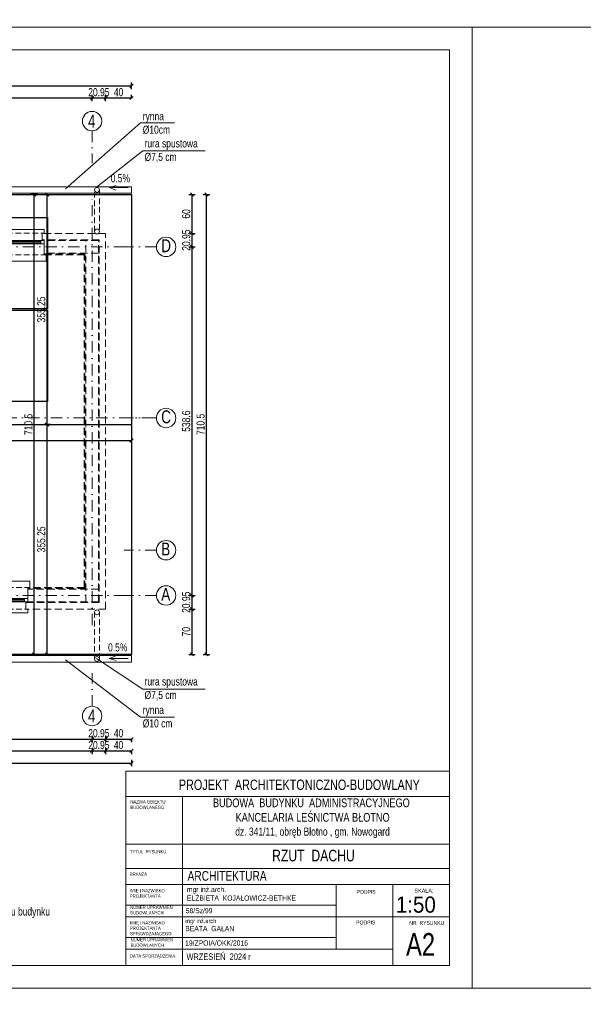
# Model space of a CAD drawing. Header units: inches. Extents: x 53031 to 98566, y -51777 to -15616.
# Tile 9 of 45: x 54432 to 55303, y -19297 to -17776. Entities that reach past the tile are written whole.
import ezdxf
from ezdxf.enums import TextEntityAlignment as Align

# ---------------------------------------------------------------- set-up
doc = ezdxf.new("R2010")
doc.units = ezdxf.units.IN
doc.header["$MEASUREMENT"] = 0
doc.linetypes.add('DASHDOT', pattern=[1, 0.5, -0.25, 0, -0.25])
doc.linetypes.add('HIDDEN', pattern=[0.375, 0.25, -0.125])
doc.layers.get('0').update_dxf_attribs({"lineweight": 0})
doc.layers.get('Defpoints').update_dxf_attribs({"lineweight": 0})
for name, color, linetype, lineweight in [('A--tabelka rysunku', 7, 'Continuous', 0), ('A8a-opisy dodatkowe', 33, 'Continuous', 0), ('p--dach', 2, 'Continuous', 30), ('p--dach-rura spustowa', 2, 'Continuous', 0), ('p--dach-rynna', 42, 'Continuous', 0), ('p--dach-ściana przer.', 251, 'Continuous', 0), ('p--fotowoltaika', 2, 'Continuous', 30), ('p--opisy dodatkowe', 62, 'Continuous', 0), ('p--osie konstr', 11, 'DASHDOT', 15), ('p--osie konstr.-NR', 1, 'DASHDOT', 15), ('p--wymiary-1-50', 5, 'Continuous', 0)]:
    doc.layers.add(name, color=color, linetype=linetype, lineweight=lineweight)
doc.styles.add('1-50', font='arial.ttf', dxfattribs={"width": 0.75, "height": 12.5})
doc.styles.add('1-500', font='arial.ttf', dxfattribs={"width": 0.75, "height": 1.25})
doc.styles.add('Arial narrow', font='arial.ttf', dxfattribs={"width": 0.75})
doc.styles.get("Standard").update_dxf_attribs({"font": 'arial.ttf', "width": 0.75})
doc.styles.add('STYL-1', font='arial.ttf', dxfattribs={"width": 0.75})
doc.dimstyles.new('1-50', dxfattribs={"dimtxt": 12.5, "dimasz": 5, "dimexe": 5, "dimexo": 5, "dimgap": 0.09, "dimtad": 0, "dimdsep": 46, "dimtxsty": '1-50', "dimblk": 'OBLIQUE', "dimcen": 0.09, "dimadec": 0, "dimazin": 0, "dimtfac": 1, "dimtdec": 4, "dimtix": 1, "dimtmove": 2, "dimatfit": 3, "dimldrblk": 'OBLIQUE', "dimfxl": 5, "dimfxlon": 1, "dimtvp": 0.7, "dimtolj": 1, "dimtzin": 0, "dimarcsym": 0})

# ---------------------------------------------------------------- blocks, each defined once
blk = doc.blocks.new('strzałka')
for q in [(-19.4, 4.1), (0, 0), (-18.9, -3.2)]:
    blk.add_line((-29.3, 0), q)
blk = doc.blocks.new('okno-110-33.15')
at = {"linetype": 'Continuous', "ltscale": 35}
for p, q in [((0, 39.2), (110, 39.2)), ((-3, -10), (113, -10))]:
    blk.add_line(p, q, dxfattribs=at)
for p, q in [((0, 39.2), (0, 33.2)), ((3, 33.2), (3, 22)), ((107, 22), (107, 33.2)), ((110, 33.2), (110, 39.2)), ((5, 22), (0, 22)), ((0, 22), (0, 17)), ((0, 22), (0, 0)), ((0, 17), (5, 17)), ((105, 22), (5, 22)), ((5, 17), (5, 22)), ((5, 20.6), (105, 20.6)), ((5, 18.5), (105, 18.5)), ((5, 17), (105, 17)), ((110, 22), (105, 22)), ((105, 22), (105, 17)), ((105, 17), (110, 17)), ((110, 0), (110, 22)), ((110, 17), (110, 22)), ((-3, 0), (-3, -10)), ((0, 0), (-3, 0)), ((110, 0), (113, 0)), ((113, 0), (113, -10))]:
    blk.add_line(p, q)
at = {"linetype": 'HIDDEN', "ltscale": 35}
for p, q in [((0, 33.2), (110, 33.2)), ((0, 0), (110, 0))]:
    blk.add_line(p, q, dxfattribs=at)
blk = doc.blocks.new('_OBLIQUE')
at = {"color": 0, "linetype": 'ByBlock', "lineweight": -2}
for p, q in [((-0.5, -0.5), (0.5, 0.5)), ((0, 0), (0, 0))]:
    blk.add_line(p, q, dxfattribs=at)
blk = doc.blocks.new('*D1181')
at = {"layer": 'Defpoints', "color": 0}
for p in [(54235.6, -18873.4), (54543.6, -18873.4), (54543.6, -18887.5)]:
    blk.add_point(p, dxfattribs=at)
at = {"layer": 'p--wymiary-1-50', "color": 0, "lineweight": -2}
for p, q in [((54235.6, -18882.5), (54235.6, -18892.5)), ((54235.6, -18887.5), (54543.6, -18887.5)), ((54543.6, -18882.5), (54543.6, -18892.5))]:
    blk.add_line(p, q, dxfattribs=at)
at = {"layer": 'p--wymiary-1-50', "color": 0, "lineweight": -2, "xscale": 5, "yscale": 5, "zscale": 5, "rotation": 180}
blk.add_blockref('_OBLIQUE', (54235.6, -18887.5), dxfattribs=at)
at = {"layer": 'p--wymiary-1-50', "color": 0, "lineweight": -2, "xscale": 5, "yscale": 5, "zscale": 5}
blk.add_blockref('_OBLIQUE', (54543.6, -18887.5), dxfattribs=at)
at = {"layer": 'p--wymiary-1-50', "color": 0, "insert": (54389.6, -18878.6), "char_height": 12.5, "attachment_point": 5, "style": '1-50'}
blk.add_mtext('\\A1;308', dxfattribs=at)
blk = doc.blocks.new('*D1182')
at = {"layer": 'Defpoints', "color": 0}
for p in [(53603, -18882.5), (54543.6, -18882.5), (54543.6, -18905.9)]:
    blk.add_point(p, dxfattribs=at)
at = {"layer": 'p--wymiary-1-50', "color": 0, "lineweight": -2}
for p, q in [((53603, -18900.9), (53603, -18910.9)), ((53603, -18905.9), (54543.6, -18905.9)), ((54543.6, -18900.9), (54543.6, -18910.9))]:
    blk.add_line(p, q, dxfattribs=at)
at = {"layer": 'p--wymiary-1-50', "color": 0, "lineweight": -2, "xscale": 5, "yscale": 5, "zscale": 5, "rotation": 180}
blk.add_blockref('_OBLIQUE', (53603, -18905.9), dxfattribs=at)
at = {"layer": 'p--wymiary-1-50', "color": 0, "lineweight": -2, "xscale": 5, "yscale": 5, "zscale": 5}
blk.add_blockref('_OBLIQUE', (54543.6, -18905.9), dxfattribs=at)
at = {"layer": 'p--wymiary-1-50', "color": 0, "insert": (54073.3, -18896.9), "char_height": 12.5, "attachment_point": 5, "style": '1-50'}
blk.add_mtext('\\A1;940.6', dxfattribs=at)
blk = doc.blocks.new('*D1185')
at = {"layer": 'Defpoints', "color": 0}
for p in [(54543.6, -18894.6), (54564.6, -18894.6), (54564.6, -18905.9)]:
    blk.add_point(p, dxfattribs=at)
at = {"layer": 'p--wymiary-1-50', "color": 0, "lineweight": -2}
for p, q in [((54543.6, -18900.9), (54543.6, -18910.9)), ((54543.6, -18905.9), (54564.6, -18905.9)), ((54564.6, -18900.9), (54564.6, -18910.9))]:
    blk.add_line(p, q, dxfattribs=at)
at = {"layer": 'p--wymiary-1-50', "color": 0, "lineweight": -2, "xscale": 5, "yscale": 5, "zscale": 5}
blk.add_blockref('_OBLIQUE', (54543.6, -18905.9), dxfattribs=at)
at = {"layer": 'p--wymiary-1-50', "color": 0, "lineweight": -2, "xscale": 5, "yscale": 5, "zscale": 5, "rotation": 180}
blk.add_blockref('_OBLIQUE', (54564.6, -18905.9), dxfattribs=at)
at = {"layer": 'p--wymiary-1-50', "color": 0, "insert": (54554.1, -18896.9), "char_height": 12.5, "attachment_point": 5, "style": '1-50'}
blk.add_mtext('\\A1;20.95', dxfattribs=at)
blk = doc.blocks.new('*D1186')
at = {"layer": 'Defpoints', "color": 0}
for p in [(54543.6, -18876.2), (54564.6, -18876.2), (54564.6, -18887.5)]:
    blk.add_point(p, dxfattribs=at)
at = {"layer": 'p--wymiary-1-50', "color": 0, "lineweight": -2}
for p, q in [((54543.6, -18882.5), (54543.6, -18892.5)), ((54543.6, -18887.5), (54564.6, -18887.5)), ((54564.6, -18882.5), (54564.6, -18892.5))]:
    blk.add_line(p, q, dxfattribs=at)
at = {"layer": 'p--wymiary-1-50', "color": 0, "lineweight": -2, "xscale": 5, "yscale": 5, "zscale": 5}
blk.add_blockref('_OBLIQUE', (54543.6, -18887.5), dxfattribs=at)
at = {"layer": 'p--wymiary-1-50', "color": 0, "lineweight": -2, "xscale": 5, "yscale": 5, "zscale": 5, "rotation": 180}
blk.add_blockref('_OBLIQUE', (54564.6, -18887.5), dxfattribs=at)
at = {"layer": 'p--wymiary-1-50', "color": 0, "insert": (54554.1, -18878.6), "char_height": 12.5, "attachment_point": 5, "style": '1-50'}
blk.add_mtext('\\A1;20.95', dxfattribs=at)
blk = doc.blocks.new('*D1189')
at = {"layer": 'Defpoints', "color": 0}
for p in [(54564.6, -18882.5), (54604.6, -18882.5), (54604.6, -18887.5)]:
    blk.add_point(p, dxfattribs=at)
at = {"layer": 'p--wymiary-1-50', "color": 0, "lineweight": -2}
for p, q in [((54564.6, -18887.5), (54564.6, -18892.5)), ((54564.6, -18887.5), (54604.6, -18887.5)), ((54604.6, -18887.5), (54604.6, -18892.5))]:
    blk.add_line(p, q, dxfattribs=at)
at = {"layer": 'p--wymiary-1-50', "color": 0, "lineweight": -2, "xscale": 5, "yscale": 5, "zscale": 5, "rotation": 180}
blk.add_blockref('_OBLIQUE', (54564.6, -18887.5), dxfattribs=at)
at = {"layer": 'p--wymiary-1-50', "color": 0, "lineweight": -2, "xscale": 5, "yscale": 5, "zscale": 5}
blk.add_blockref('_OBLIQUE', (54604.6, -18887.5), dxfattribs=at)
at = {"layer": 'p--wymiary-1-50', "color": 0, "insert": (54584.6, -18878.6), "char_height": 12.5, "attachment_point": 5, "style": '1-50'}
blk.add_mtext('\\A1;40', dxfattribs=at)
blk = doc.blocks.new('*D1190')
at = {"layer": 'Defpoints', "color": 0}
for p in [(54564.6, -18900.9), (54604.6, -18900.9), (54604.6, -18905.9)]:
    blk.add_point(p, dxfattribs=at)
at = {"layer": 'p--wymiary-1-50', "color": 0, "lineweight": -2}
for p, q in [((54564.6, -18905.9), (54564.6, -18910.9)), ((54564.6, -18905.9), (54604.6, -18905.9)), ((54604.6, -18905.9), (54604.6, -18910.9))]:
    blk.add_line(p, q, dxfattribs=at)
at = {"layer": 'p--wymiary-1-50', "color": 0, "lineweight": -2, "xscale": 5, "yscale": 5, "zscale": 5, "rotation": 180}
blk.add_blockref('_OBLIQUE', (54564.6, -18905.9), dxfattribs=at)
at = {"layer": 'p--wymiary-1-50', "color": 0, "lineweight": -2, "xscale": 5, "yscale": 5, "zscale": 5}
blk.add_blockref('_OBLIQUE', (54604.6, -18905.9), dxfattribs=at)
at = {"layer": 'p--wymiary-1-50', "color": 0, "insert": (54584.6, -18896.9), "char_height": 12.5, "attachment_point": 5, "style": '1-50'}
blk.add_mtext('\\A1;40', dxfattribs=at)
blk = doc.blocks.new('*D1191')
at = {"layer": 'Defpoints', "color": 0}
for p in [(53542.1, -18910.9), (54604.6, -18910.9), (54604.6, -18924.6)]:
    blk.add_point(p, dxfattribs=at)
at = {"layer": 'p--wymiary-1-50', "color": 0, "lineweight": -2}
for p, q in [((53542.1, -18919.6), (53542.1, -18929.6)), ((53542.1, -18924.6), (54604.6, -18924.6)), ((54604.6, -18919.6), (54604.6, -18929.6))]:
    blk.add_line(p, q, dxfattribs=at)
at = {"layer": 'p--wymiary-1-50', "color": 0, "lineweight": -2, "xscale": 5, "yscale": 5, "zscale": 5, "rotation": 180}
blk.add_blockref('_OBLIQUE', (53542.1, -18924.6), dxfattribs=at)
at = {"layer": 'p--wymiary-1-50', "color": 0, "lineweight": -2, "xscale": 5, "yscale": 5, "zscale": 5}
blk.add_blockref('_OBLIQUE', (54604.6, -18924.6), dxfattribs=at)
at = {"layer": 'p--wymiary-1-50', "color": 0, "insert": (54073.3, -18915.6), "char_height": 12.5, "attachment_point": 5, "style": '1-50'}
blk.add_mtext('\\A1;1062.5', dxfattribs=at)
blk = doc.blocks.new('*D1192')
at = {"layer": 'Defpoints', "color": 0}
for p in [(53542.1, -18401.4), (54604.6, -18401.4), (54604.6, -18426.4)]:
    blk.add_point(p, dxfattribs=at)
at = {"layer": 'p--wymiary-1-50', "color": 0, "lineweight": -2}
for p, q in [((53542.1, -18421.4), (53542.1, -18431.4)), ((54604.6, -18421.4), (54604.6, -18431.4)), ((53542.1, -18426.4), (54604.6, -18426.4))]:
    blk.add_line(p, q, dxfattribs=at)
at = {"layer": 'p--wymiary-1-50', "color": 0, "lineweight": -2, "xscale": 5, "yscale": 5, "zscale": 5, "rotation": 180}
blk.add_blockref('_OBLIQUE', (53542.1, -18426.4), dxfattribs=at)
at = {"layer": 'p--wymiary-1-50', "color": 0, "lineweight": -2, "xscale": 5, "yscale": 5, "zscale": 5}
blk.add_blockref('_OBLIQUE', (54604.6, -18426.4), dxfattribs=at)
at = {"layer": 'p--wymiary-1-50', "color": 0, "insert": (54073.3, -18417.4), "char_height": 12.5, "attachment_point": 5, "style": '1-50'}
blk.add_mtext('\\A1;1062.5', dxfattribs=at)
blk = doc.blocks.new('*D1193')
at = {"layer": 'Defpoints', "color": 0}
for p in [(54454.2, -18046.2), (54604.6, -18046.2), (54604.6, -18756.7)]:
    blk.add_point(p, dxfattribs=at)
at = {"layer": 'p--wymiary-1-50', "color": 0, "lineweight": -2}
for p, q in [((54459.2, -18046.2), (54449.2, -18046.2)), ((54454.2, -18756.7), (54454.2, -18046.2)), ((54459.2, -18756.7), (54449.2, -18756.7))]:
    blk.add_line(p, q, dxfattribs=at)
at = {"layer": 'p--wymiary-1-50', "color": 0, "lineweight": -2, "xscale": 5, "yscale": 5, "zscale": 5}
for p, rotation in [((54454.2, -18046.2), 90), ((54454.2, -18756.7), 270)]:
    blk.add_blockref('_OBLIQUE', p, dxfattribs=dict(at, rotation=rotation))
at = {"layer": 'p--wymiary-1-50', "color": 0, "insert": (54445.3, -18401.4), "char_height": 12.5, "attachment_point": 5, "rotation": 90, "style": '1-50'}
blk.add_mtext('\\A1;710.5', dxfattribs=at)
blk = doc.blocks.new('*D1194')
at = {"layer": 'Defpoints', "color": 0}
for p in [(54474.1, -18401.4), (54480.7, -18401.4), (54480.7, -18756.7)]:
    blk.add_point(p, dxfattribs=at)
at = {"layer": 'p--wymiary-1-50', "color": 0, "lineweight": -2}
for p, q in [((54475.7, -18401.4), (54469.1, -18401.4)), ((54474.1, -18756.7), (54474.1, -18401.4)), ((54475.7, -18756.7), (54469.1, -18756.7))]:
    blk.add_line(p, q, dxfattribs=at)
at = {"layer": 'p--wymiary-1-50', "color": 0, "lineweight": -2, "xscale": 5, "yscale": 5, "zscale": 5}
for p, rotation in [((54474.1, -18401.4), 90), ((54474.1, -18756.7), 270)]:
    blk.add_blockref('_OBLIQUE', p, dxfattribs=dict(at, rotation=rotation))
at = {"layer": 'p--wymiary-1-50', "color": 0, "insert": (54465.2, -18579.1), "char_height": 12.5, "attachment_point": 5, "rotation": 90, "style": '1-50'}
blk.add_mtext('\\A1;355.25', dxfattribs=at)
blk = doc.blocks.new('*D1195')
at = {"layer": 'Defpoints', "color": 0}
for p in [(54469.1, -18046.2), (54474.1, -18046.2), (54604.6, -18401.4)]:
    blk.add_point(p, dxfattribs=at)
at = {"layer": 'p--wymiary-1-50', "color": 0, "lineweight": -2}
for p, q in [((54474.1, -18046.2), (54479.1, -18046.2)), ((54474.1, -18401.4), (54474.1, -18046.2)), ((54479.1, -18401.4), (54469.1, -18401.4))]:
    blk.add_line(p, q, dxfattribs=at)
at = {"layer": 'p--wymiary-1-50', "color": 0, "lineweight": -2, "xscale": 5, "yscale": 5, "zscale": 5}
for p, rotation in [((54474.1, -18046.2), 90), ((54474.1, -18401.4), 270)]:
    blk.add_blockref('_OBLIQUE', p, dxfattribs=dict(at, rotation=rotation))
at = {"layer": 'p--wymiary-1-50', "color": 0, "insert": (54465.2, -18223.8), "char_height": 12.5, "attachment_point": 5, "rotation": 90, "style": '1-50'}
blk.add_mtext('\\A1;355.25', dxfattribs=at)
blk = doc.blocks.new('*D1196')
at = {"layer": 'Defpoints', "color": 0}
for p in [(54543.6, -17897), (53603, -17920.4), (54543.6, -17920.4)]:
    blk.add_point(p, dxfattribs=at)
at = {"layer": 'p--wymiary-1-50', "color": 0, "lineweight": -2}
for p, q in [((53603, -17902), (53603, -17892)), ((53603, -17897), (54543.6, -17897)), ((54543.6, -17902), (54543.6, -17892))]:
    blk.add_line(p, q, dxfattribs=at)
at = {"layer": 'p--wymiary-1-50', "color": 0, "lineweight": -2, "xscale": 5, "yscale": 5, "zscale": 5, "rotation": 180}
blk.add_blockref('_OBLIQUE', (53603, -17897), dxfattribs=at)
at = {"layer": 'p--wymiary-1-50', "color": 0, "lineweight": -2, "xscale": 5, "yscale": 5, "zscale": 5}
blk.add_blockref('_OBLIQUE', (54543.6, -17897), dxfattribs=at)
at = {"layer": 'p--wymiary-1-50', "color": 0, "insert": (54073.3, -17888.1), "char_height": 12.5, "attachment_point": 5, "style": '1-50'}
blk.add_mtext('\\A1;940.6', dxfattribs=at)
blk = doc.blocks.new('*D1198')
at = {"layer": 'Defpoints', "color": 0}
for p in [(54564.6, -17897), (54543.6, -17908.3), (54564.6, -17908.3)]:
    blk.add_point(p, dxfattribs=at)
at = {"layer": 'p--wymiary-1-50', "color": 0, "lineweight": -2}
for p, q in [((54543.6, -17902), (54543.6, -17892)), ((54543.6, -17897), (54564.6, -17897)), ((54564.6, -17902), (54564.6, -17892))]:
    blk.add_line(p, q, dxfattribs=at)
at = {"layer": 'p--wymiary-1-50', "color": 0, "lineweight": -2, "xscale": 5, "yscale": 5, "zscale": 5}
blk.add_blockref('_OBLIQUE', (54543.6, -17897), dxfattribs=at)
at = {"layer": 'p--wymiary-1-50', "color": 0, "lineweight": -2, "xscale": 5, "yscale": 5, "zscale": 5, "rotation": 180}
blk.add_blockref('_OBLIQUE', (54564.6, -17897), dxfattribs=at)
at = {"layer": 'p--wymiary-1-50', "color": 0, "insert": (54554.1, -17888.1), "char_height": 12.5, "attachment_point": 5, "style": '1-50'}
blk.add_mtext('\\A1;20.95', dxfattribs=at)
blk = doc.blocks.new('*D1200')
at = {"layer": 'Defpoints', "color": 0}
for p in [(54564.6, -17902), (54604.6, -17897), (54604.6, -17902)]:
    blk.add_point(p, dxfattribs=at)
at = {"layer": 'p--wymiary-1-50', "color": 0, "lineweight": -2}
for p, q in [((54564.6, -17897), (54564.6, -17892)), ((54564.6, -17897), (54604.6, -17897)), ((54604.6, -17897), (54604.6, -17892))]:
    blk.add_line(p, q, dxfattribs=at)
at = {"layer": 'p--wymiary-1-50', "color": 0, "lineweight": -2, "xscale": 5, "yscale": 5, "zscale": 5, "rotation": 180}
blk.add_blockref('_OBLIQUE', (54564.6, -17897), dxfattribs=at)
at = {"layer": 'p--wymiary-1-50', "color": 0, "lineweight": -2, "xscale": 5, "yscale": 5, "zscale": 5}
blk.add_blockref('_OBLIQUE', (54604.6, -17897), dxfattribs=at)
at = {"layer": 'p--wymiary-1-50', "color": 0, "insert": (54584.6, -17888.1), "char_height": 12.5, "attachment_point": 5, "style": '1-50'}
blk.add_mtext('\\A1;40', dxfattribs=at)
blk = doc.blocks.new('*D1201')
at = {"layer": 'Defpoints', "color": 0}
for p in [(54604.6, -17878.3), (53542.1, -17892), (54604.6, -17892)]:
    blk.add_point(p, dxfattribs=at)
at = {"layer": 'p--wymiary-1-50', "color": 0, "lineweight": -2}
for p, q in [((53542.1, -17883.3), (53542.1, -17873.3)), ((54604.6, -17883.3), (54604.6, -17873.3)), ((53542.1, -17878.3), (54604.6, -17878.3))]:
    blk.add_line(p, q, dxfattribs=at)
at = {"layer": 'p--wymiary-1-50', "color": 0, "lineweight": -2, "xscale": 5, "yscale": 5, "zscale": 5, "rotation": 180}
blk.add_blockref('_OBLIQUE', (53542.1, -17878.3), dxfattribs=at)
at = {"layer": 'p--wymiary-1-50', "color": 0, "lineweight": -2, "xscale": 5, "yscale": 5, "zscale": 5}
blk.add_blockref('_OBLIQUE', (54604.6, -17878.3), dxfattribs=at)
at = {"layer": 'p--wymiary-1-50', "color": 0, "insert": (54073.3, -17869.4), "char_height": 12.5, "attachment_point": 5, "style": '1-50'}
blk.add_mtext('\\A1;1062.5', dxfattribs=at)
blk = doc.blocks.new('*D1202')
at = {"layer": 'Defpoints', "color": 0}
for p in [(54564.6, -18686.7), (54698.1, -18686.7), (54565.2, -18756.7)]:
    blk.add_point(p, dxfattribs=at)
at = {"layer": 'p--wymiary-1-50', "color": 0, "lineweight": -2}
for p, q in [((54693.1, -18686.7), (54703.1, -18686.7)), ((54698.1, -18756.7), (54698.1, -18686.7)), ((54693.1, -18756.7), (54703.1, -18756.7))]:
    blk.add_line(p, q, dxfattribs=at)
at = {"layer": 'p--wymiary-1-50', "color": 0, "lineweight": -2, "xscale": 5, "yscale": 5, "zscale": 5}
for p, rotation in [((54698.1, -18686.7), 90), ((54698.1, -18756.7), 270)]:
    blk.add_blockref('_OBLIQUE', p, dxfattribs=dict(at, rotation=rotation))
at = {"layer": 'p--wymiary-1-50', "color": 0, "insert": (54689.1, -18721.7), "char_height": 12.5, "attachment_point": 5, "rotation": 90, "style": '1-50'}
blk.add_mtext('\\A1;70', dxfattribs=at)
blk = doc.blocks.new('*D1203')
at = {"layer": 'Defpoints', "color": 0}
for p in [(54643, -18665.7), (54698.1, -18665.7), (54564.6, -18686.7)]:
    blk.add_point(p, dxfattribs=at)
at = {"layer": 'p--wymiary-1-50', "color": 0, "lineweight": -2}
for p, q in [((54693.1, -18665.7), (54703.1, -18665.7)), ((54698.1, -18686.7), (54698.1, -18665.7)), ((54693.1, -18686.7), (54703.1, -18686.7))]:
    blk.add_line(p, q, dxfattribs=at)
at = {"layer": 'p--wymiary-1-50', "color": 0, "lineweight": -2, "xscale": 5, "yscale": 5, "zscale": 5}
for p, rotation in [((54698.1, -18665.7), 270), ((54698.1, -18686.7), 90)]:
    blk.add_blockref('_OBLIQUE', p, dxfattribs=dict(at, rotation=rotation))
at = {"layer": 'p--wymiary-1-50', "color": 0, "insert": (54689.1, -18676.2), "char_height": 12.5, "attachment_point": 5, "rotation": 90, "style": '1-50'}
blk.add_mtext('\\A1;20.95', dxfattribs=at)
blk = doc.blocks.new('*D1204')
at = {"layer": 'Defpoints', "color": 0}
for p in [(54618, -18127.1), (54698.1, -18127.1), (54643, -18665.7)]:
    blk.add_point(p, dxfattribs=at)
at = {"layer": 'p--wymiary-1-50', "color": 0, "lineweight": -2}
for p, q in [((54693.1, -18127.1), (54703.1, -18127.1)), ((54698.1, -18665.7), (54698.1, -18127.1)), ((54693.1, -18665.7), (54703.1, -18665.7))]:
    blk.add_line(p, q, dxfattribs=at)
at = {"layer": 'p--wymiary-1-50', "color": 0, "lineweight": -2, "xscale": 5, "yscale": 5, "zscale": 5}
for p, rotation in [((54698.1, -18127.1), 90), ((54698.1, -18665.7), 270)]:
    blk.add_blockref('_OBLIQUE', p, dxfattribs=dict(at, rotation=rotation))
at = {"layer": 'p--wymiary-1-50', "color": 0, "insert": (54689.1, -18396.4), "char_height": 12.5, "attachment_point": 5, "rotation": 90, "style": '1-50'}
blk.add_mtext('\\A1;538.6', dxfattribs=at)
blk = doc.blocks.new('*D1205')
at = {"layer": 'Defpoints', "color": 0}
for p in [(54604.6, -18046.2), (54698.1, -18046.2), (54564.6, -18106.2)]:
    blk.add_point(p, dxfattribs=at)
at = {"layer": 'p--wymiary-1-50', "color": 0, "lineweight": -2}
for p, q in [((54693.1, -18046.2), (54703.1, -18046.2)), ((54698.1, -18106.2), (54698.1, -18046.2)), ((54693.1, -18106.2), (54703.1, -18106.2))]:
    blk.add_line(p, q, dxfattribs=at)
at = {"layer": 'p--wymiary-1-50', "color": 0, "lineweight": -2, "xscale": 5, "yscale": 5, "zscale": 5}
for p, rotation in [((54698.1, -18046.2), 90), ((54698.1, -18106.2), 270)]:
    blk.add_blockref('_OBLIQUE', p, dxfattribs=dict(at, rotation=rotation))
at = {"layer": 'p--wymiary-1-50', "color": 0, "insert": (54689.1, -18076.2), "char_height": 12.5, "attachment_point": 5, "rotation": 90, "style": '1-50'}
blk.add_mtext('\\A1;60', dxfattribs=at)
blk = doc.blocks.new('*D1206')
at = {"layer": 'Defpoints', "color": 0}
for p in [(54693.1, -18106.2), (54698.1, -18106.2), (54693.1, -18127.1)]:
    blk.add_point(p, dxfattribs=at)
at = {"layer": 'p--wymiary-1-50', "color": 0, "lineweight": -2}
for p, q in [((54698.1, -18106.2), (54703.1, -18106.2)), ((54698.1, -18127.1), (54698.1, -18106.2)), ((54698.1, -18127.1), (54703.1, -18127.1))]:
    blk.add_line(p, q, dxfattribs=at)
at = {"layer": 'p--wymiary-1-50', "color": 0, "lineweight": -2, "xscale": 5, "yscale": 5, "zscale": 5}
for p, rotation in [((54698.1, -18106.2), 270), ((54698.1, -18127.1), 90)]:
    blk.add_blockref('_OBLIQUE', p, dxfattribs=dict(at, rotation=rotation))
at = {"layer": 'p--wymiary-1-50', "color": 0, "insert": (54689.1, -18116.7), "char_height": 12.5, "attachment_point": 5, "rotation": 90, "style": '1-50'}
blk.add_mtext('\\A1;20.95', dxfattribs=at)
blk = doc.blocks.new('*D1207')
at = {"layer": 'Defpoints', "color": 0}
for p in [(54703.1, -18046.2), (54720.4, -18046.2), (54703.1, -18756.7)]:
    blk.add_point(p, dxfattribs=at)
at = {"layer": 'p--wymiary-1-50', "color": 0, "lineweight": -2}
for p, q in [((54715.4, -18046.2), (54725.4, -18046.2)), ((54720.4, -18756.7), (54720.4, -18046.2)), ((54715.4, -18756.7), (54725.4, -18756.7))]:
    blk.add_line(p, q, dxfattribs=at)
at = {"layer": 'p--wymiary-1-50', "color": 0, "lineweight": -2, "xscale": 5, "yscale": 5, "zscale": 5}
for p, rotation in [((54720.4, -18046.2), 90), ((54720.4, -18756.7), 270)]:
    blk.add_blockref('_OBLIQUE', p, dxfattribs=dict(at, rotation=rotation))
at = {"layer": 'p--wymiary-1-50', "color": 0, "insert": (54711.4, -18401.4), "char_height": 12.5, "attachment_point": 5, "rotation": 90, "style": '1-50'}
blk.add_mtext('\\A1;710.5', dxfattribs=at)

msp = doc.modelspace()

# ---------------------------------------------------------------- linework, layer by layer
at = {"layer": 'A--tabelka rysunku', "linetype": 'Continuous'}
for p, q in [((55096.039, -18937.433), (54596.039, -18937.433)), ((55096.039, -18976.495), (54596.039, -18976.495)), ((54683.539, -18976.495), (54683.539, -19237.433)), ((55096.039, -19049.933), (54596.039, -19049.933)), ((55096.039, -19049.933), (54596.039, -19049.933)), ((55096.039, -19087.433), (54596.039, -19087.433)), ((55096.039, -19112.433), (54596.039, -19112.433)), ((54921.039, -19212.433), (54921.039, -19112.433)), ((55008.539, -19237.433), (55008.539, -19112.433)), ((54921.039, -19144.433), (54596.039, -19144.433)), ((55008.539, -19162.433), (54596.039, -19162.433)), ((55008.539, -19162.433), (55096.039, -19162.433)), ((54921.039, -19194.433), (54596.039, -19194.433)), ((55008.539, -19212.433), (54596.039, -19212.433))]:
    msp.add_line(p, q, dxfattribs=at)
for points in [[(53215.894, -17787.433), (55315.894, -17787.433), (55315.894, -16302.433), (53215.894, -16302.433)], [(53215.894, -17787.433), (55315.894, -17787.433), (55315.894, -16302.433), (53215.894, -16302.433)], [(53031.039, -19272.433), (55131.039, -19272.433), (55131.039, -17787.433), (53031.039, -17787.433)], [(53031.039, -19272.433), (55131.039, -19272.433), (55131.039, -17787.433), (53031.039, -17787.433)], [(53156.039, -19237.433), (55096.039, -19237.433), (55096.039, -17822.433), (53156.039, -17822.433)], [(54596.039, -19237.433), (55096.039, -19237.433), (55096.039, -18937.433), (54596.039, -18937.433)], [(53215.894, -22242.433), (57415.894, -22242.433), (57415.894, -19272.433), (53215.894, -19272.433)]]:
    msp.add_lwpolyline(points, close=True, dxfattribs=at)
at = {"layer": 'p--dach', "linetype": 'Continuous', "ltscale": 35}
msp.add_line((53542.085, -18401.438), (54604.585, -18401.438), dxfattribs=at)
msp.add_lwpolyline([(54604.585, -18756.688), (53542.085, -18756.688), (53542.085, -18046.188), (54604.585, -18046.188)], close=True, dxfattribs=at)
at = {"layer": 'p--dach-rura spustowa', "linetype": 'HIDDEN', "lineweight": 5, "ltscale": 35}
for p, q in [((54547.445, -18103.428), (54547.445, -18039.064)), ((54554.945, -18039.064), (54554.945, -18103.428)), ((54547.445, -18691.728), (54547.445, -18763.811)), ((54554.945, -18763.811), (54554.945, -18691.728))]:
    msp.add_line(p, q, dxfattribs=at)
at = {"layer": 'p--dach-rura spustowa', "linetype": 'Continuous', "lineweight": 0, "ltscale": 75}
for centre in [(54551.195, -18039.064), (54551.195, -18103.428), (54551.195, -18691.728), (54551.195, -18763.811)]:
    msp.add_circle(centre, 3.75, dxfattribs=at)
at = {"layer": 'p--dach-rynna', "lineweight": 5}
for points in [[(53542.085, -18044.188), (54604.585, -18044.188), (54604.585, -18034.188), (53542.085, -18034.188)], [(53542.085, -18758.688), (54604.585, -18758.688), (54604.585, -18768.688), (53542.085, -18768.688)]]:
    msp.add_lwpolyline(points, close=True, dxfattribs=at)
at = {"layer": 'p--dach-ściana przer.', "linetype": 'HIDDEN', "ltscale": 45}
for p, q in [((54564.585, -18106.188), (54466.435, -18106.188)), ((54554.585, -18116.188), (54466.435, -18116.188)), ((54553.385, -18117.388), (54466.435, -18117.388)), ((54564.585, -18106.188), (54469.435, -18106.188)), ((54533.885, -18675.488), (54533.885, -18117.388)), ((54553.385, -18675.488), (54553.385, -18117.388)), ((54554.585, -18676.688), (54554.585, -18116.188)), ((54564.585, -18686.688), (54564.585, -18106.188)), ((54553.385, -18136.888), (54469.435, -18136.888)), ((54532.685, -18138.088), (54469.435, -18138.088)), ((54531.435, -18139.338), (54469.435, -18139.338)), ((54531.435, -18653.538), (54531.435, -18139.338)), ((54532.685, -18654.788), (54532.685, -18138.088)), ((54531.435, -18653.538), (54444.435, -18653.538)), ((54532.685, -18654.788), (54444.435, -18654.788)), ((54553.385, -18655.988), (54444.435, -18655.988)), ((54553.385, -18675.488), (54441.435, -18675.488)), ((54554.585, -18676.688), (54441.435, -18676.688)), ((54564.585, -18686.688), (54441.435, -18686.688))]:
    msp.add_line(p, q, dxfattribs=at)
for points in [[(54466.435, -18106.188), (54466.435, -18117.388), (54469.435, -18117.388), (54469.435, -18139.338)], [(54469.435, -18139.338), (54469.435, -18117.388), (54466.435, -18117.388), (54466.435, -18106.188)], [(54444.435, -18653.538), (54444.435, -18675.488), (54441.435, -18675.488), (54441.435, -18686.688)]]:
    msp.add_lwpolyline(points, dxfattribs=at)
at = {"layer": 'p--fotowoltaika', "linetype": 'Continuous', "ltscale": 35}
for points in [[(54361.835, -18081.813), (54474.835, -18081.813), (54474.835, -18222.813), (54361.835, -18222.813)], [(54361.835, -18224.813), (54474.835, -18224.813), (54474.835, -18365.813), (54361.835, -18365.813)]]:
    msp.add_lwpolyline(points, close=True, dxfattribs=at)
at = {"layer": 'p--opisy dodatkowe'}
for points in [[(54670.928, -17935.236), (54618.271, -17935.236), (54502.473, -18037.538)], [(54718.425, -17978.481), (54621.97, -17978.481), (54550.449, -18034.685)], [(54670.928, -18853.779), (54618.271, -18853.779), (54502.473, -18765.337)], [(54718.425, -18810.534), (54621.97, -18810.534), (54550.449, -18763.19)]]:
    msp.add_lwpolyline(points, dxfattribs=at)
at = {"layer": 'p--osie konstr', "linetype": 'DASHDOT', "ltscale": 35}
for p, q in [((54543.635, -18711.688), (54543.635, -18046.188)), ((54594.585, -18127.138), (53549.225, -18127.138)), ((54637.883, -18391.438), (53564.831, -18391.438)), ((54594.585, -18665.738), (54215.085, -18665.738))]:
    msp.add_line(p, q, dxfattribs=at)
at = {"layer": 'p--osie konstr.-NR', "linetype": 'DASHDOT', "ltscale": 35}
for p, q in [((54543.635, -17947.777), (54543.635, -17997.777)), ((54642.978, -18127.138), (54592.978, -18127.138)), ((54642.978, -18391.438), (54592.978, -18391.438)), ((54642.978, -18595.738), (54592.978, -18595.738)), ((54642.978, -18665.738), (54592.978, -18665.738)), ((54543.635, -18837.011), (54543.635, -18785.871))]:
    msp.add_line(p, q, dxfattribs=at)
at = {"layer": 'p--osie konstr.-NR', "linetype": 'Continuous', "ltscale": 35}
for centre in [(54543.635, -17932.777), (54657.978, -18127.138), (54657.978, -18391.438), (54657.978, -18595.738), (54657.978, -18665.738), (54543.635, -18852.011)]:
    msp.add_circle(centre, 15, dxfattribs=at)

# ---------------------------------------------------------------- block references
at = {"layer": 'p--dach-rynna', "linetype": 'Continuous', "lineweight": 0, "ltscale": 35, "xscale": -1, "rotation": 180}
msp.add_blockref('strzałka', (54599.518, -18035.429), dxfattribs=at)
at = {"layer": 'p--dach-rynna', "linetype": 'Continuous', "lineweight": 0, "ltscale": 35}
msp.add_blockref('strzałka', (54599.518, -18763.055), dxfattribs=at)
at = {"layer": 'p--dach-ściana przer.', "linetype": 'HIDDEN', "ltscale": 45}
msp.add_blockref('okno-110-33.15', (54359.435, -18139.338), dxfattribs=at)
at = {"layer": 'p--dach-ściana przer.', "linetype": 'HIDDEN', "ltscale": 45, "xscale": -1, "rotation": 180}
msp.add_blockref('okno-110-33.15', (54334.435, -18653.538), dxfattribs=at)

# ---------------------------------------------------------------- texts
at = {"layer": 'A--tabelka rysunku', "style": 'Arial narrow'}
msp.add_text('SKALA:', height=6, dxfattribs=at).set_placement((55041.899, -19118.767), align=Align.TOP_LEFT)
at = {"layer": 'A--tabelka rysunku', "style": 'Arial narrow', "width": 0.908571}
msp.add_text('1:50', height=25, dxfattribs=at).set_placement((55013.163, -19130.868), align=Align.TOP_LEFT)
at = {"layer": 'A--tabelka rysunku', "ltscale": 35, "attachment_point": 2}
for s, insert, char_height, width, style in [('PROJEKT  ARCHITEKTONICZNO-BUDOWLANY', (54863.945, -18950.221), 16, 627.98218, 'Arial narrow'), ('RZUT  DACHU', (54885.759, -19058.563), 18, 589.37616, 'STYL-1'), ('\\pxql;ARCHITEKTURA ', (55005.193, -19091.506), 15, 627.98218, 'Arial narrow')]:
    msp.add_mtext(s, dxfattribs=dict(at, insert=insert, char_height=char_height, width=width, style=style))
at = {"layer": 'A--tabelka rysunku'}
for s, insert, char_height, width, attachment_point, style in [('NAZWA OBIEKTU\\PBUDOWLANEGO', (54602.964, -18982.17), 5, 277.17637, 1, 'Arial narrow'), ('{\\H0.75x;BUDOWA  BUDYNKU  ADMINISTRACYJNEGO\\P KANCELARIA LEŚNICTWA BŁOTNO\\P\\H0.9259x; dz. 341/11, obręb Błotno , gm. Nowogard}', (54882.548, -18979.329), 18, 597.29156, 2, '1-500'), ('TYTUŁ  RYSUNKU', (54602.058, -19059.201), 5, 277.17637, 1, 'Arial narrow'), ('BRANŻA', (54602.058, -19093.708), 5, 277.17637, 1, 'Arial narrow'), ('IMIĘ I NAZWISKO \\PPROJEKTANTA', (54602.058, -19119.316), 5, 277.17637, 1, 'Arial narrow'), ('PODPIS ', (54952.392, -19120.652), 6, 277.17637, 1, 'Arial narrow'), ('NUMER UPRAWNIEŃ \\PBUDOWLANYCH', (54602.503, -19145.179), 5, 277.17637, 1, 'Arial narrow'), ('\\P58/Sz/99', (54688.352, -19135.413), 8, 277.17637, 1, 'Arial narrow'), ('IMIĘ I NAZWISKO \\PPROJEKTANTA\\PSPRAWDZAJĄCEGO', (54602.342, -19169.045), 5, 277.17637, 1, 'Arial narrow'), ('{\\H0.8333x;mgr inż.arch\\P}BEATA  GAŁAN    \\P    ', (54687.698, -19165.324), 8, 219.89178, 1, 'Arial narrow'), ('PODPIS  ', (54951.823, -19168.106), 6, 277.17637, 1, 'Arial narrow'), ('NR  RYSUNKU', (55033.885, -19168.644), 6, 72.14614, 1, 'Arial narrow'), ('NUMER UPRAWNIEŃ \\PBUDOWLANYCH', (54603.023, -19195.196), 5, 277.17637, 1, 'Arial narrow'), (' 19/ZPOIA/OKK/2016\\P       ', (54684.47, -19198.695), 8, 219.89178, 1, 'Arial narrow'), ('A2', (55028.909, -19187.368), 35, 65.0967, 1, 'Arial narrow'), ('DATA SPORZĄDZENIA', (54602.058, -19220.257), 5, 277.17637, 1, 'Arial narrow'), ('WRZESIEŃ  2024 r', (54689.542, -19218.86), 10, 277.17637, 1, 'Arial narrow')]:
    msp.add_mtext(s, dxfattribs=dict(at, insert=insert, char_height=char_height, width=width, attachment_point=attachment_point, style=style))
at = {"layer": 'A--tabelka rysunku', "insert": (54690.252, -19115.955), "char_height": 8, "width": 277.17637, "attachment_point": 1}
msp.add_mtext('{\\W0.75;mgr inż.arch.\\PELŻBIETA  KOJAŁOWICZ-BETHKE}', dxfattribs=at)
at = {"layer": 'A8a-opisy dodatkowe', "insert": (54044.066, -19064.375), "char_height": 12.5, "width": 743.05702, "attachment_point": 1, "style": '1-50'}
msp.add_mtext('UWAGI:\\P- kąt nachylenia połaci dachowej 35%%D=70 %\\P\\P- panele PV typu 405W , szt. 14 paneli\\Pmontaż na konstrukcji wsporczej mocowanej do konstrukcji dachu budynku', dxfattribs=at)
at = {"layer": 'p--opisy dodatkowe', "char_height": 12.5, "style": '1-50'}
for s, insert, width, attachment_point in [('rynna\\PØ10cm', (54621.945, -17918.929), 177.1707, 1), ('rura spustowa\\P%%c7,5 cm', (54624.784, -17996.607), 177.1707, 7), ('0.5%', (54572.429, -18014.696), 23.58547, 1), ('panele  fotowoltaiczne\\P 14 x 405 W', (54279.377, -18455.719), 453.79067, 1), ('0.5%', (54568.346, -18752.372), 23.58547, 7), ('rura spustowa\\P%%c7,5 cm', (54624.784, -18792.408), 177.1707, 1), ('rynna\\PØ10 cm', (54621.945, -18870.086), 177.1707, 7)]:
    msp.add_mtext(s, dxfattribs=dict(at, insert=insert, width=width, attachment_point=attachment_point))
at = {"layer": 'p--osie konstr.-NR', "linetype": 'Continuous', "ltscale": 35, "char_height": 20, "width": 63.5564}
for s, insert, attachment_point in [('4', (54548.881, -17942.906), 9), ('D', (54650.473, -18115.341), 1), ('C', (54650.473, -18379.641), 1), ('B', (54650.473, -18583.941), 1), ('A', (54650.473, -18653.941), 1), ('4', (54548.881, -18841.882), 3)]:
    msp.add_mtext(s, dxfattribs=dict(at, insert=insert, attachment_point=attachment_point))

# ---------------------------------------------------------------- dimensions: what is measured, and where the dimension line sits
at = {"layer": 'p--wymiary-1-50'}
for base, p1, p2, picture, middle in [((54604.585, -17878.305), (53542.085, -17892.024), (54604.585, -17892.024), '*D1201', (54073.335, -17869.371)), ((54543.635, -17897.024), (53603.035, -17920.391), (54543.635, -17920.391), '*D1196', (54073.335, -17888.09)), ((54564.585, -17897.024), (54543.635, -17908.27), (54564.585, -17908.27), '*D1198', (54554.11, -17888.09)), ((54604.585, -17897.024), (54564.585, -17902.024), (54604.585, -17902.024), '*D1200', (54584.585, -17888.09)), ((54604.585, -18426.368), (53542.085, -18401.438), (54604.585, -18401.438), '*D1192', (54073.335, -18417.434)), ((54543.635, -18887.484), (54235.635, -18873.418), (54543.635, -18873.418), '*D1181', (54389.635, -18878.551)), ((54564.585, -18887.484), (54543.635, -18876.238), (54564.585, -18876.238), '*D1186', (54554.11, -18878.551)), ((54604.585, -18887.484), (54564.585, -18882.484), (54604.585, -18882.484), '*D1189', (54584.585, -18878.551)), ((54543.635, -18905.851), (53603.035, -18882.484), (54543.635, -18882.484), '*D1182', (54073.335, -18896.918)), ((54564.585, -18905.851), (54543.635, -18894.605), (54564.585, -18894.605), '*D1185', (54554.11, -18896.918)), ((54604.585, -18905.851), (54564.585, -18900.851), (54604.585, -18900.851), '*D1190', (54584.585, -18896.918)), ((54604.585, -18924.57), (53542.085, -18910.851), (54604.585, -18910.851), '*D1191', (54073.335, -18915.636))]:
    dim = msp.add_linear_dim(base=base, p1=p1, p2=p2, dimstyle='1-50', dxfattribs=at)
    dim.commit()
    dim.dimension.update_dxf_attribs({"geometry": picture, "text_midpoint": middle})
for base, p1, p2, picture, middle in [((54454.186, -18046.188), (54604.585, -18756.688), (54604.585, -18046.188), '*D1193', (54445.252, -18401.438)), ((54474.134, -18046.188), (54604.585, -18401.438), (54469.134, -18046.188), '*D1195', (54465.2, -18223.813)), ((54698.055, -18046.188), (54564.585, -18106.188), (54604.585, -18046.188), '*D1205', (54689.121, -18076.188)), ((54720.364, -18046.188), (54703.055, -18756.688), (54703.055, -18046.188), '*D1207', (54711.431, -18401.438)), ((54698.055, -18106.188), (54693.055, -18127.138), (54693.055, -18106.188), '*D1206', (54689.121, -18116.663)), ((54698.055, -18127.138), (54642.978, -18665.738), (54617.978, -18127.138), '*D1204', (54689.121, -18396.438)), ((54474.134, -18401.438), (54480.678, -18756.688), (54480.678, -18401.438), '*D1194', (54465.2, -18579.063)), ((54698.055, -18665.738), (54564.585, -18686.688), (54642.978, -18665.738), '*D1203', (54689.121, -18676.213)), ((54698.055, -18686.688), (54565.194, -18756.688), (54564.585, -18686.688), '*D1202', (54689.121, -18721.688))]:
    dim = msp.add_linear_dim(base=base, p1=p1, p2=p2, angle=90, dimstyle='1-50', dxfattribs=at)
    dim.commit()
    dim.dimension.update_dxf_attribs({"geometry": picture, "text_midpoint": middle})

doc.saveas('drawing.dxf')
